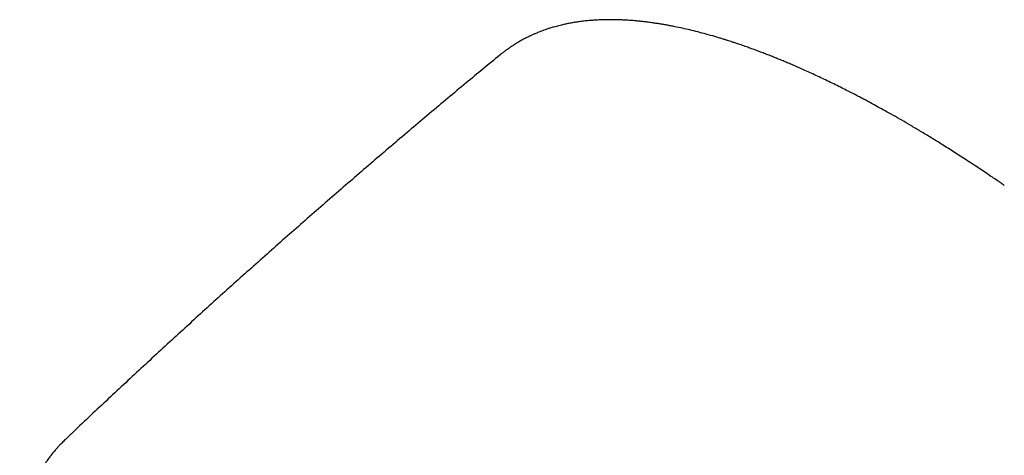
# Model space of a CAD drawing. Header units: millimetres. Extents: x 8 to 1233, y 12 to 1462.
# Tile 124 of 131: x 1018 to 1058, y 872 to 890. Entities that reach past the tile are written whole.
import ezdxf

# ---------------------------------------------------------------- set-up
doc = ezdxf.new("R2010")
doc.units = ezdxf.units.MM

msp = doc.modelspace()

# ---------------------------------------------------------------- linework, layer by layer
at = {"color": 7, "linetype": 'Continuous', "lineweight": 30}
for p, q in [((1037.056, 888.211), (1037.046, 888.202)), ((1019.378, 872.574), (1019.382, 872.577))]:
    msp.add_line(p, q, dxfattribs=at)
for points, knots in [([(1057.567, 882.906), (1057.522, 882.937), (1057.423, 883.005), (1057.261, 883.116), (1057.07, 883.245), (1056.85, 883.392), (1056.603, 883.558), (1056.327, 883.74), (1055.964, 883.978), (1055.531, 884.257), (1055.049, 884.561), (1054.596, 884.842), (1054.171, 885.099), (1053.775, 885.335), (1053.406, 885.55), (1053.059, 885.748), (1052.731, 885.933), (1052.421, 886.103), (1052.167, 886.242), (1051.963, 886.351), (1051.799, 886.438), (1051.626, 886.529), (1051.43, 886.63), (1051.208, 886.744), (1050.96, 886.869), (1050.698, 886.999), (1050.432, 887.129), (1050.168, 887.255), (1049.908, 887.377), (1049.65, 887.496), (1049.406, 887.606), (1049.179, 887.706), (1048.974, 887.795), (1048.786, 887.875), (1048.616, 887.947), (1048.458, 888.012), (1048.3, 888.076), (1048.133, 888.144), (1047.949, 888.216), (1047.753, 888.292), (1047.549, 888.369), (1047.341, 888.446), (1047.128, 888.523), (1046.919, 888.596), (1046.735, 888.659), (1046.581, 888.71), (1046.458, 888.751), (1046.342, 888.788), (1046.223, 888.826), (1046.093, 888.866), (1045.949, 888.91), (1045.729, 888.976), (1045.443, 889.056), (1045.106, 889.146), (1044.784, 889.225), (1044.475, 889.296), (1044.216, 889.351), (1044.003, 889.392), (1043.838, 889.423), (1043.677, 889.451), (1043.518, 889.477), (1043.353, 889.502), (1043.177, 889.527), (1042.998, 889.55), (1042.827, 889.57), (1042.67, 889.586), (1042.527, 889.599), (1042.389, 889.61), (1042.248, 889.62), (1042.094, 889.629), (1041.933, 889.636), (1041.769, 889.64), (1041.605, 889.643), (1041.442, 889.642), (1041.287, 889.64), (1041.15, 889.635), (1041.011, 889.629), (1040.857, 889.62), (1040.673, 889.605), (1040.477, 889.586), (1040.278, 889.561), (1040.087, 889.532), (1039.935, 889.506), (1039.819, 889.483), (1039.735, 889.466), (1039.647, 889.447), (1039.55, 889.425), (1039.448, 889.4), (1039.346, 889.373), (1039.253, 889.347), (1039.167, 889.322), (1039.094, 889.3), (1039.029, 889.279), (1038.96, 889.257), (1038.879, 889.229), (1038.783, 889.195), (1038.683, 889.157), (1038.59, 889.12), (1038.515, 889.089), (1038.452, 889.062), (1038.399, 889.039), (1038.348, 889.016), (1038.297, 888.992), (1038.242, 888.966), (1038.181, 888.936), (1038.109, 888.9), (1038.03, 888.859), (1037.95, 888.816), (1037.877, 888.775), (1037.813, 888.738), (1037.758, 888.706), (1037.713, 888.678), (1037.674, 888.654), (1037.641, 888.633), (1037.606, 888.611), (1037.564, 888.584), (1037.511, 888.549), (1037.444, 888.503), (1037.364, 888.447), (1037.27, 888.378), (1037.164, 888.297), (1037.089, 888.237), (1037.05, 888.205)], [0, 0, 0, 0, 0.004816, 0.010789, 0.017939, 0.026278, 0.035812, 0.046546, 0.058468, 0.078691, 0.097904, 0.116106, 0.133297, 0.149475, 0.164643, 0.178873, 0.19255, 0.205285, 0.217213, 0.223995, 0.230604, 0.237629, 0.245486, 0.254907, 0.2653, 0.276496, 0.28772, 0.298877, 0.309966, 0.320989, 0.331945, 0.341576, 0.350512, 0.358714, 0.366181, 0.372913, 0.379593, 0.387019, 0.395193, 0.40407, 0.413265, 0.422692, 0.43235, 0.442213, 0.451385, 0.457807, 0.463537, 0.468618, 0.474001, 0.480085, 0.48687, 0.494347, 0.511405, 0.527636, 0.543201, 0.558352, 0.573404, 0.581952, 0.590424, 0.59858, 0.606476, 0.614926, 0.624194, 0.633979, 0.643076, 0.651358, 0.658967, 0.666038, 0.673525, 0.681953, 0.691165, 0.699988, 0.709162, 0.718676, 0.727643, 0.735496, 0.742249, 0.75177, 0.762282, 0.774522, 0.786668, 0.79806, 0.809008, 0.814436, 0.819496, 0.824607, 0.830636, 0.837608, 0.843748, 0.849973, 0.855444, 0.860149, 0.864087, 0.868186, 0.873388, 0.879946, 0.886928, 0.893064, 0.898345, 0.902011, 0.905558, 0.908998, 0.912332, 0.915815, 0.920027, 0.924853, 0.930393, 0.936247, 0.941396, 0.945787, 0.94945, 0.95288, 0.955248, 0.957591, 0.959907, 0.962614, 0.966322, 0.971037, 0.976762, 0.983496, 0.991242, 1, 1, 1, 1]), ([(1037.046, 888.202), (1036.589, 887.826), (1035.634, 887.039), (1034.188, 885.829), (1032.706, 884.575), (1031.231, 883.311), (1029.764, 882.04), (1028.304, 880.759), (1026.851, 879.469), (1025.406, 878.171), (1023.969, 876.865), (1022.539, 875.55), (1021.117, 874.226), (1020.062, 873.235), (1019.484, 872.683), (1019.374, 872.578)], [0, 0, 0, 0, 0.075195, 0.157508, 0.239823, 0.32214, 0.404457, 0.486775, 0.569093, 0.651411, 0.733727, 0.816042, 0.898355, 0.980666, 1, 1, 1, 1]), ([(1019.378, 872.581), (1019.332, 872.537), (1019.244, 872.452), (1019.131, 872.334), (1019.04, 872.234), (1018.963, 872.145), (1018.898, 872.067), (1018.841, 871.998), (1018.791, 871.934), (1018.741, 871.869), (1018.689, 871.798), (1018.631, 871.717), (1018.566, 871.622), (1018.5, 871.521), (1018.435, 871.418), (1018.378, 871.321), (1018.323, 871.224), (1018.264, 871.116), (1018.2, 870.99), (1018.133, 870.85), (1018.071, 870.71), (1018.015, 870.577), (1017.972, 870.465), (1017.938, 870.372), (1017.91, 870.295), (1017.882, 870.212), (1017.853, 870.121), (1017.822, 870.02), (1017.792, 869.915), (1017.764, 869.812), (1017.74, 869.717), (1017.719, 869.627), (1017.698, 869.536), (1017.67, 869.402), (1017.636, 869.22), (1017.603, 869.01), (1017.577, 868.809), (1017.558, 868.627), (1017.543, 868.446), (1017.531, 868.271), (1017.525, 868.12), (1017.521, 867.994), (1017.519, 867.896), (1017.518, 867.809), (1017.517, 867.733), (1017.518, 867.659), (1017.519, 867.579), (1017.52, 867.481), (1017.524, 867.364), (1017.529, 867.229), (1017.537, 867.081), (1017.547, 866.92), (1017.56, 866.764), (1017.573, 866.625), (1017.584, 866.515), (1017.593, 866.428), (1017.602, 866.351), (1017.611, 866.272), (1017.624, 866.174), (1017.64, 866.054), (1017.66, 865.911), (1017.684, 865.755), (1017.72, 865.533), (1017.773, 865.243), (1017.831, 864.955), (1017.88, 864.732), (1017.913, 864.587), (1017.945, 864.451), (1017.973, 864.335), (1017.997, 864.237), (1018.017, 864.158), (1018.035, 864.089), (1018.052, 864.024), (1018.071, 863.951), (1018.095, 863.864), (1018.123, 863.762), (1018.155, 863.645), (1018.191, 863.518), (1018.229, 863.388), (1018.293, 863.174), (1018.384, 862.879), (1018.507, 862.504), (1018.619, 862.18), (1018.716, 861.907), (1018.796, 861.691), (1018.87, 861.493), (1018.937, 861.318), (1018.996, 861.168), (1019.044, 861.048), (1019.081, 860.956), (1019.108, 860.887), (1019.136, 860.82), (1019.168, 860.742), (1019.209, 860.64), (1019.262, 860.513), (1019.326, 860.362), (1019.396, 860.198), (1019.47, 860.028), (1019.544, 859.86), (1019.618, 859.693), (1019.725, 859.456), (1019.866, 859.15), (1020.037, 858.79), (1020.207, 858.441), (1020.381, 858.092), (1020.571, 857.717), (1020.779, 857.317), (1020.971, 856.957), (1021.141, 856.644), (1021.283, 856.387), (1021.425, 856.133), (1021.561, 855.892), (1021.686, 855.673), (1021.8, 855.477), (1021.906, 855.295), (1022.002, 855.131), (1022.087, 854.988), (1022.155, 854.874), (1022.208, 854.785), (1022.255, 854.707), (1022.309, 854.617), (1022.381, 854.498), (1022.475, 854.345), (1022.588, 854.16), (1022.723, 853.943), (1022.879, 853.692), (1023.059, 853.408), (1023.256, 853.1), (1023.464, 852.78), (1023.742, 852.357), (1024.092, 851.834), (1024.544, 851.175), (1025.029, 850.484), (1025.548, 849.763), (1026.112, 848.997), (1026.725, 848.187), (1027.39, 847.332), (1028.064, 846.486), (1028.748, 845.648), (1029.441, 844.82), (1030.142, 844.002), (1030.875, 843.167), (1031.64, 842.314), (1032.443, 841.443), (1033.258, 840.578), (1034.086, 839.721), (1034.941, 838.856), (1035.825, 837.985), (1036.736, 837.109), (1037.655, 836.246), (1038.583, 835.398), (1039.517, 834.566), (1040.391, 833.807), (1041.208, 833.114), (1041.97, 832.482), (1042.747, 831.852), (1043.539, 831.225), (1044.344, 830.603), (1045.122, 830.017), (1045.866, 829.469), (1046.569, 828.964), (1047.263, 828.477), (1047.943, 828.012), (1048.552, 827.605), (1049.091, 827.253), (1049.563, 826.95), (1049.96, 826.7), (1050.276, 826.504), (1050.505, 826.363), (1050.707, 826.241), (1050.865, 826.145), (1050.985, 826.074), (1051.072, 826.022), (1051.149, 825.976), (1051.22, 825.934), (1051.287, 825.894), (1051.363, 825.85), (1051.455, 825.796), (1051.571, 825.728), (1051.712, 825.646), (1051.879, 825.55), (1052.071, 825.441), (1052.286, 825.32), (1052.523, 825.187), (1052.871, 824.996), (1053.31, 824.759), (1053.822, 824.492), (1054.302, 824.248), (1054.751, 824.027), (1055.139, 823.841), (1055.47, 823.687), (1055.749, 823.559), (1056.008, 823.443), (1056.243, 823.34), (1056.452, 823.25), (1056.619, 823.179), (1056.748, 823.125), (1056.845, 823.085), (1056.933, 823.049), (1057.027, 823.01), (1057.138, 822.965), (1057.276, 822.911), (1057.5, 822.822), (1057.801, 822.707), (1058.163, 822.574), (1058.524, 822.446), (1058.893, 822.322), (1059.279, 822.198), (1059.593, 822.104), (1059.822, 822.038), (1059.952, 822.001), (1060.062, 821.971), (1060.153, 821.947), (1060.223, 821.928), (1060.277, 821.914), (1060.325, 821.901), (1060.377, 821.888), (1060.456, 821.868), (1060.569, 821.84), (1060.722, 821.803), (1060.9, 821.762), (1061.1, 821.718), (1061.32, 821.672), (1061.555, 821.626), (1061.805, 821.582), (1062.047, 821.542), (1062.279, 821.508), (1062.491, 821.481), (1062.694, 821.457), (1062.883, 821.438), (1063.06, 821.423), (1063.223, 821.411), (1063.374, 821.402), (1063.521, 821.395), (1063.667, 821.39), (1063.815, 821.387), (1064.008, 821.385), (1064.249, 821.388), (1064.534, 821.4), (1064.77, 821.417), (1064.951, 821.434), (1065.069, 821.447), (1065.173, 821.46), (1065.275, 821.474), (1065.388, 821.491), (1065.512, 821.511), (1065.641, 821.535), (1065.771, 821.561), (1065.9, 821.59), (1066.024, 821.62), (1066.18, 821.661), (1066.376, 821.717), (1066.636, 821.803), (1066.9, 821.904), (1067.166, 822.022), (1067.429, 822.154), (1067.635, 822.272), (1067.779, 822.362), (1067.852, 822.41), (1067.917, 822.453), (1067.97, 822.49), (1068.018, 822.523), (1068.065, 822.557), (1068.12, 822.598), (1068.182, 822.646), (1068.24, 822.691), (1068.29, 822.731), (1068.329, 822.762), (1068.363, 822.791), (1068.393, 822.817), (1068.421, 822.84), (1068.451, 822.866), (1068.489, 822.9), (1068.539, 822.945), (1068.602, 823.003), (1068.676, 823.074), (1068.762, 823.158), (1068.821, 823.221), (1068.853, 823.254)], [0, 0, 0, 0, 0.003389, 0.006465, 0.009229, 0.011635, 0.013665, 0.015343, 0.016969, 0.018582, 0.020297, 0.022374, 0.024822, 0.027544, 0.030072, 0.032446, 0.034577, 0.036805, 0.040133, 0.043514, 0.046745, 0.049815, 0.052663, 0.054403, 0.056068, 0.057887, 0.059918, 0.062159, 0.064494, 0.066787, 0.068801, 0.070598, 0.072516, 0.074607, 0.079054, 0.083849, 0.087483, 0.091181, 0.094734, 0.098138, 0.101377, 0.103468, 0.10533, 0.106964, 0.10837, 0.109616, 0.111081, 0.112824, 0.115057, 0.117537, 0.120226, 0.123124, 0.126217, 0.128584, 0.130509, 0.131992, 0.133168, 0.134524, 0.136106, 0.138259, 0.140725, 0.14343, 0.146205, 0.151948, 0.157948, 0.160376, 0.162794, 0.164983, 0.166918, 0.168359, 0.169617, 0.170692, 0.171613, 0.172723, 0.174121, 0.175703, 0.17754, 0.179571, 0.181595, 0.183598, 0.189431, 0.195072, 0.200521, 0.203889, 0.207119, 0.210008, 0.21254, 0.214714, 0.21653, 0.217706, 0.218661, 0.21947, 0.220564, 0.222013, 0.223819, 0.225979, 0.228384, 0.230766, 0.233117, 0.235434, 0.237719, 0.242976, 0.248075, 0.252481, 0.257195, 0.262217, 0.267546, 0.273184, 0.276483, 0.279878, 0.283288, 0.286423, 0.289262, 0.291803, 0.294047, 0.296289, 0.298127, 0.299561, 0.300664, 0.301537, 0.302557, 0.304122, 0.306079, 0.308429, 0.311171, 0.314365, 0.317966, 0.32195, 0.326002, 0.330027, 0.337852, 0.345569, 0.354616, 0.363511, 0.372254, 0.382883, 0.393354, 0.403732, 0.414017, 0.424207, 0.434304, 0.444308, 0.455246, 0.466182, 0.477118, 0.488053, 0.498989, 0.510587, 0.522185, 0.533784, 0.545383, 0.556983, 0.568584, 0.577771, 0.587125, 0.596644, 0.60633, 0.616182, 0.6262, 0.634902, 0.643592, 0.65215, 0.660576, 0.66887, 0.674868, 0.680795, 0.68665, 0.689886, 0.692787, 0.695353, 0.697584, 0.69883, 0.699939, 0.700913, 0.701799, 0.70263, 0.703523, 0.704697, 0.706158, 0.707997, 0.710151, 0.712619, 0.715403, 0.718503, 0.721885, 0.729019, 0.73579, 0.742201, 0.748249, 0.753936, 0.757994, 0.761846, 0.765467, 0.768747, 0.771672, 0.77424, 0.775769, 0.777136, 0.778342, 0.779551, 0.781129, 0.783087, 0.785428, 0.790799, 0.796091, 0.801305, 0.80674, 0.812565, 0.818782, 0.821109, 0.823136, 0.824854, 0.826264, 0.827365, 0.828145, 0.828824, 0.829634, 0.830575, 0.832584, 0.835013, 0.837861, 0.841128, 0.844722, 0.848592, 0.852741, 0.857167, 0.86084, 0.864585, 0.868108, 0.871388, 0.874568, 0.877468, 0.880123, 0.882765, 0.885438, 0.888148, 0.890931, 0.896242, 0.901751, 0.907355, 0.910077, 0.912437, 0.914424, 0.916335, 0.918627, 0.921299, 0.923962, 0.926664, 0.929405, 0.932134, 0.934598, 0.939542, 0.944872, 0.951868, 0.957418, 0.9635, 0.970334, 0.972372, 0.974189, 0.975796, 0.977197, 0.978159, 0.979338, 0.980734, 0.982347, 0.984069, 0.98518, 0.98618, 0.98707, 0.987849, 0.988518, 0.98919, 0.990119, 0.991449, 0.993102, 0.995078, 0.997377, 1, 1, 1, 1])]:
    msp.add_open_spline(points, degree=3, knots=knots, dxfattribs=at)

doc.saveas('drawing.dxf')
